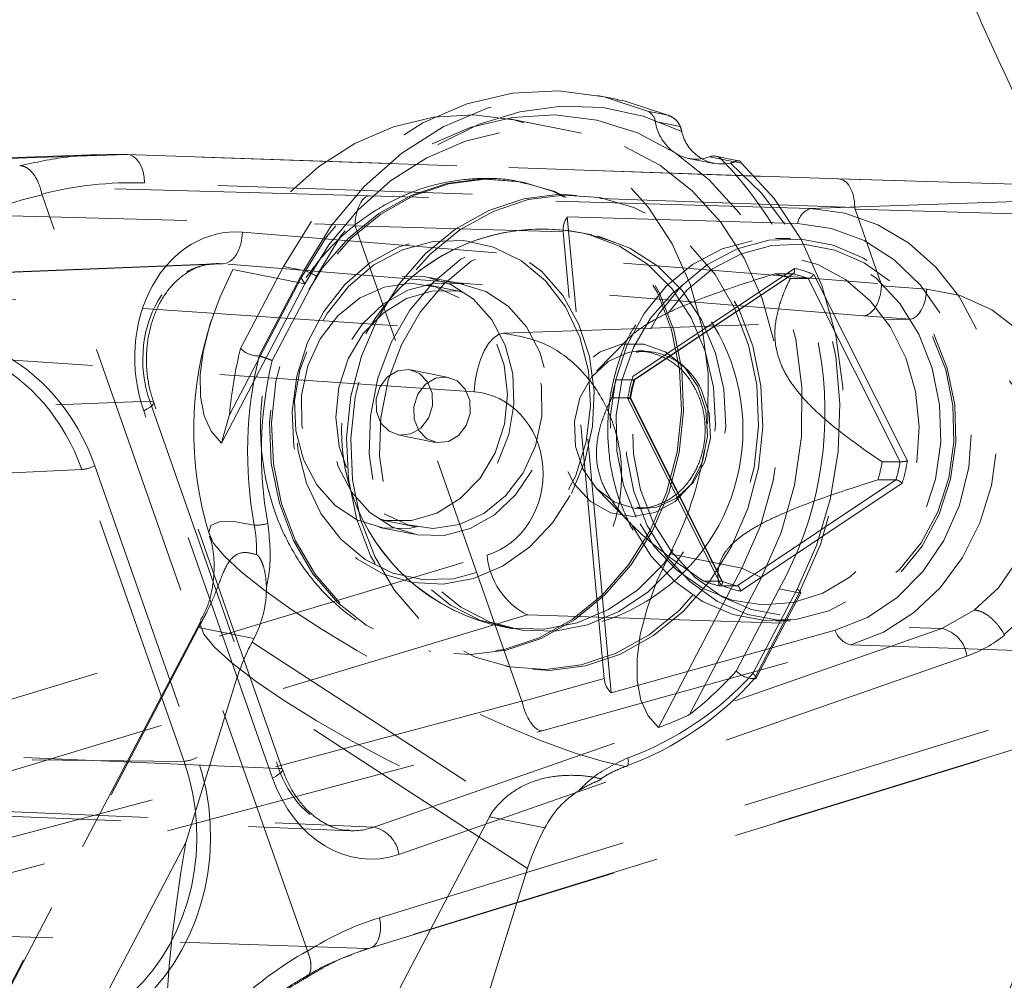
# Model space of a CAD drawing. Header units: millimetres. Extents: x 127 to 4201, y 49 to 2729.
# Tile 78 of 102: x 1569 to 1618, y 2051 to 2099. Entities that reach past the tile are written whole.
import ezdxf

# ---------------------------------------------------------------- set-up
doc = ezdxf.new("R2010")
doc.units = ezdxf.units.MM
doc.header["$LTSCALE"] = 10
doc.linetypes.add('HIDDEN', pattern=[1.905, 1.27, -0.635])

msp = doc.modelspace()

# ---------------------------------------------------------------- linework, layer by layer
at = {"color": 7, "linetype": 'HIDDEN', "lineweight": 0}
for p, q in [((1598.911, 2095.346), (1597.903, 2095.546)), ((1601.412, 2094.566), (1600.404, 2094.767)), ((1597.111, 2093.665), (1593.529, 2094.378)), ((1600.787, 2094.25), (1602.032, 2094.002)), ((1573.114, 2092.606), (1544.965, 2091.623)), ((1546.402, 2091.628), (1574.444, 2092.606)), ((1574.444, 2092.606), (1574.476, 2092.606)), ((1574.444, 2092.606), (1609.904, 2091.387)), ((1609.934, 2091.387), (1574.476, 2092.606)), ((1602.438, 2092.41), (1603.702, 2092.158)), ((1604.726, 2092.248), (1603.481, 2092.496)), ((1604.938, 2092.294), (1603.793, 2092.522)), ((1604.072, 2092.379), (1605.08, 2092.178)), ((1586.553, 2090.55), (1546.402, 2091.628)), ((1609.904, 2091.387), (1632.248, 2090.739)), ((1632.272, 2090.739), (1609.931, 2091.387)), ((1610.722, 2089.972), (1575.34, 2091.188)), ((1594.351, 2091.185), (1594.149, 2091.227)), ((1594.257, 2091.206), (1594.149, 2091.227)), ((1570.22, 2090.634), (1570.231, 2090.595)), ((1583.451, 2052.925), (1570.231, 2090.595)), ((1608.53, 2089.912), (1586.553, 2090.55)), ((1598.198, 2090.421), (1597.99, 2090.463)), ((1608.53, 2089.912), (1632.248, 2090.739)), ((1545.714, 2090.166), (1585.824, 2089.089)), ((1612.045, 2086.16), (1610.737, 2089.885)), ((1621.319, 2089.578), (1610.737, 2089.885)), ((1598.58, 2065.791), (1596.401, 2089.494)), ((1607.876, 2089.16), (1596.401, 2089.494)), ((1585.831, 2089.049), (1596.195, 2088.748)), ((1594.142, 2065.367), (1585.831, 2089.049)), ((1580.215, 2088.735), (1612.045, 2086.16)), ((1598.241, 2066.494), (1596.195, 2088.748)), ((1597.62, 2088.6), (1597.106, 2088.703)), ((1607.526, 2088.413), (1606.774, 2088.413)), ((1578.853, 2087.166), (1555.829, 2086.241)), ((1579.231, 2087.157), (1556.259, 2086.235)), ((1611.156, 2084.574), (1579.231, 2087.157)), ((1579.744, 2086.873), (1583.326, 2086.16)), ((1582.265, 2087.033), (1580.125, 2082.944)), ((1582.265, 2087.033), (1583.273, 2086.832)), ((1607.72, 2086.931), (1599.668, 2081.55)), ((1583.147, 2086.458), (1579.572, 2079.627)), ((1581.04, 2082.566), (1583.273, 2086.832)), ((1583.901, 2086.539), (1581.702, 2082.337)), ((1583.326, 2086.16), (1583.147, 2086.458)), ((1591.252, 2086.139), (1589.518, 2086.484)), ((1599.723, 2081.379), (1607.632, 2086.663)), ((1599.751, 2081.385), (1607.666, 2086.674)), ((1607.632, 2086.663), (1606.736, 2086.663)), ((1607.512, 2086.424), (1608.407, 2086.424)), ((1608.407, 2086.424), (1612.984, 2077.293)), ((1613.343, 2077.337), (1608.683, 2086.634)), ((1556.259, 2086.235), (1593.228, 2083.701)), ((1579.176, 2078.23), (1583.326, 2086.16)), ((1591.178, 2085.765), (1589.443, 2086.11)), ((1612.059, 2086.065), (1614.312, 2085.903)), ((1593.228, 2083.701), (1613.494, 2084.406)), ((1613.494, 2084.406), (1611.156, 2084.574)), ((1591.755, 2080.782), (1554.785, 2083.316)), ((1599.416, 2083.41), (1597.876, 2081.827)), ((1581.048, 2082.565), (1581.04, 2082.566)), ((1590.481, 2081.5), (1588.6, 2081.874)), ((1598.828, 2081.379), (1599.723, 2081.379)), ((1599.75, 2081.386), (1599.723, 2081.379)), ((1599.516, 2080.483), (1598.621, 2080.483)), ((1599.516, 2080.483), (1599.545, 2080.48)), ((1604.093, 2071.351), (1599.516, 2080.483)), ((1604.135, 2071.328), (1599.548, 2080.479)), ((1551.886, 2079.364), (1575.597, 2080.316)), ((1575.597, 2080.316), (1582.018, 2062.021)), ((1582.216, 2061.955), (1575.796, 2080.25)), ((1599.411, 2080.438), (1604.071, 2071.141)), ((1581.716, 2061.539), (1575.296, 2079.834)), ((1587.956, 2078.638), (1589.837, 2078.263)), ((1572.859, 2077.093), (1577.96, 2062.558)), ((1612.984, 2077.293), (1612.088, 2077.293)), ((1572.212, 2076.905), (1546.111, 2075.715)), ((1577.313, 2062.37), (1572.212, 2076.905)), ((1612.777, 2076.397), (1604.869, 2071.112)), ((1605.034, 2070.844), (1613.086, 2076.225)), ((1611.881, 2076.397), (1612.777, 2076.397)), ((1597.876, 2075.948), (1599.555, 2074.222)), ((1587.113, 2074.402), (1588.847, 2074.057)), ((1599.52, 2074.159), (1599.676, 2073.881)), ((1587.038, 2074.028), (1588.773, 2073.683)), ((1560.823, 2063.082), (1592.403, 2072.64)), ((1601.506, 2072.704), (1605.089, 2071.991)), ((1605.089, 2071.991), (1600.938, 2064.061)), ((1605.089, 2071.991), (1606.071, 2071.533)), ((1602.496, 2064.701), (1606.071, 2071.533)), ((1603.197, 2071.351), (1604.093, 2071.351)), ((1604.869, 2071.112), (1603.973, 2071.112)), ((1604.814, 2066.87), (1606.954, 2070.959)), ((1605.647, 2066.746), (1607.847, 2070.949)), ((1607.961, 2070.758), (1605.728, 2066.492)), ((1605.812, 2066.508), (1608.04, 2070.764)), ((1606.954, 2070.959), (1607.961, 2070.758)), ((1615.064, 2068.982), (1616.671, 2069.901)), ((1594.4, 2069.672), (1562.819, 2060.115)), ((1578.141, 2069.362), (1564.71, 2043.7)), ((1594.4, 2069.672), (1615.064, 2068.982)), ((1606.774, 2069.363), (1607.526, 2069.363)), ((1564.835, 2043.831), (1578.026, 2069.036)), ((1578.026, 2069.036), (1580.789, 2068.486)), ((1586.762, 2059.094), (1615.064, 2068.982)), ((1593.198, 2069.073), (1593.712, 2068.97)), ((1598.58, 2065.791), (1609.739, 2068.898)), ((1580.695, 2068.305), (1580.789, 2068.486)), ((1580.695, 2068.305), (1595.187, 2058.869)), ((1589.5, 2067.873), (1589.608, 2067.851)), ((1595.146, 2063.884), (1610.528, 2068.168)), ((1610.528, 2068.168), (1634.396, 2067.363)), ((1616.309, 2067.616), (1588.007, 2057.729)), ((1593.342, 2067.108), (1593.55, 2067.067)), ((1577.389, 2058.327), (1579.924, 2066.464)), ((1594.417, 2057.028), (1579.924, 2066.464)), ((1598.241, 2066.494), (1594.146, 2065.353)), ((1605.728, 2066.492), (1605.736, 2066.491)), ((1594.142, 2065.367), (1557.118, 2055.492)), ((1587.044, 2054.581), (1619.608, 2064.608)), ((1558.078, 2053.997), (1595.146, 2063.884)), ((1582.018, 2062.021), (1557.607, 2063.062)), ((1619.068, 2063.095), (1586.42, 2053.042)), ((1586.57, 2053.067), (1619.204, 2063.115)), ((1550.697, 2062.648), (1577.313, 2062.37)), ((1561.492, 2059.942), (1585.598, 2058.914)), ((1562.819, 2060.115), (1586.762, 2059.094)), ((1592.519, 2059.6), (1579.328, 2034.395)), ((1592.519, 2059.6), (1595.282, 2059.05)), ((1595.282, 2059.05), (1595.187, 2058.869)), ((1577.389, 2058.327), (1569.334, 2042.936)), ((1594.417, 2057.028), (1591.882, 2048.891)), ((1558.078, 2053.997), (1586.42, 2053.042)), ((1586.42, 2053.042), (1586.076, 2052.9)), ((1586.42, 2053.042), (1586.57, 2053.067)), ((1583.451, 2052.925), (1583.456, 2052.91))]:
    msp.add_line(p, q, dxfattribs=at)
at = {"color": 7, "linetype": 'HIDDEN', "lineweight": 0, "flags": 128}
for points in [[(1600.404, 2094.767), (1598.232, 2095.476), (1595.969, 2095.775), (1593.672, 2095.656), (1591.398, 2095.123), (1589.205, 2094.188), (1587.146, 2092.874), (1585.273, 2091.215), (1583.632, 2089.252), (1582.265, 2087.033)], [(1583.273, 2086.832), (1584.64, 2089.051), (1586.28, 2091.014), (1588.153, 2092.674), (1590.212, 2093.987), (1592.406, 2094.922), (1594.679, 2095.456), (1596.976, 2095.575), (1599.239, 2095.276), (1601.412, 2094.566)], [(1602.106, 2093.756), (1600.184, 2094.518), (1598.169, 2094.94), (1596.105, 2095.013), (1594.036, 2094.735), (1592.006, 2094.112), (1590.059, 2093.159), (1588.238, 2091.894), (1586.582, 2090.346), (1585.126, 2088.549), (1583.901, 2086.539)], [(1603.394, 2079.207), (1603.407, 2079.375), (1603.425, 2081.695), (1603.128, 2083.967), (1602.522, 2086.137), (1601.624, 2088.15), (1600.455, 2089.957), (1599.044, 2091.514), (1597.425, 2092.782), (1595.639, 2093.731), (1593.73, 2094.336), (1591.744, 2094.582), (1589.731, 2094.465), (1587.739, 2093.986), (1585.819, 2093.158), (1584.017, 2092), (1582.378, 2090.542), (1580.941, 2088.819), (1579.744, 2086.873)], [(1601.772, 2092.683), (1599.891, 2093.682), (1597.88, 2094.319), (1595.788, 2094.579), (1593.667, 2094.455), (1591.569, 2093.951), (1589.547, 2093.078), (1587.648, 2091.859), (1585.922, 2090.323), (1584.409, 2088.508), (1583.147, 2086.458)], [(1583.326, 2086.16), (1584.524, 2088.106), (1585.96, 2089.829), (1587.6, 2091.287), (1589.402, 2092.445), (1591.322, 2093.273), (1593.313, 2093.752), (1595.327, 2093.869), (1597.313, 2093.622), (1599.222, 2093.017), (1601.008, 2092.069), (1602.626, 2090.801), (1604.038, 2089.244), (1605.207, 2087.437), (1606.105, 2085.423), (1606.71, 2083.254), (1607.008, 2080.982), (1606.99, 2078.662), (1606.658, 2076.353), (1606.019, 2074.111), (1605.089, 2071.991)], [(1574.476, 2092.606), (1574.618, 2092.583), (1574.784, 2092.506), (1574.938, 2092.377), (1575.073, 2092.203), (1575.184, 2091.988), (1575.267, 2091.741), (1575.32, 2091.471), (1575.34, 2091.188)], [(1606.071, 2071.533), (1607.051, 2073.766), (1607.724, 2076.128), (1608.074, 2078.56), (1608.092, 2081.003), (1607.779, 2083.397), (1607.141, 2085.682), (1606.195, 2087.803), (1604.964, 2089.707), (1603.477, 2091.347), (1601.772, 2092.683)], [(1607.847, 2070.949), (1608.813, 2073.126), (1609.501, 2075.424), (1609.895, 2077.794), (1609.986, 2080.185), (1609.774, 2082.544), (1609.262, 2084.821), (1608.461, 2086.968), (1607.389, 2088.937), (1606.069, 2090.687), (1604.529, 2092.179)], [(1605.08, 2092.178), (1606.702, 2090.417), (1608.048, 2088.366), (1609.085, 2086.077), (1609.786, 2083.606), (1610.134, 2081.016), (1610.121, 2078.371), (1609.747, 2075.736), (1609.021, 2073.177), (1607.961, 2070.758)], [(1594.149, 2091.227), (1593.96, 2091.263), (1592.183, 2091.392), (1590.396, 2091.162), (1588.651, 2090.579), (1587.003, 2089.661), (1585.502, 2088.436), (1584.192, 2086.941), (1583.115, 2085.221), (1582.302, 2083.329), (1581.778, 2081.322), (1581.56, 2079.261), (1581.654, 2077.209), (1582.056, 2075.228), (1582.756, 2073.378), (1583.731, 2071.716), (1584.952, 2070.292), (1586.381, 2069.15), (1587.976, 2068.323), (1589.688, 2067.838), (1591.465, 2067.708), (1593.253, 2067.938), (1594.998, 2068.521), (1596.646, 2069.439), (1598.147, 2070.664), (1599.457, 2072.16), (1600.534, 2073.879), (1600.534, 2073.879)], [(1600.642, 2073.858), (1601.455, 2075.75), (1601.979, 2077.757), (1602.197, 2079.818), (1602.103, 2081.87), (1601.701, 2083.851), (1601.001, 2085.7), (1600.026, 2087.362), (1598.806, 2088.786), (1597.376, 2089.929), (1595.781, 2090.755), (1594.069, 2091.241), (1592.292, 2091.371), (1590.504, 2091.141), (1588.759, 2090.558), (1587.112, 2089.64), (1585.61, 2088.414), (1584.301, 2086.919), (1583.223, 2085.199), (1582.41, 2083.307), (1581.887, 2081.3), (1581.668, 2079.239), (1581.762, 2077.187), (1582.165, 2075.206), (1582.864, 2073.357), (1583.839, 2071.695), (1585.06, 2070.271), (1586.49, 2069.128), (1588.085, 2068.302), (1589.797, 2067.816), (1591.574, 2067.686), (1593.362, 2067.916), (1595.106, 2068.499), (1596.754, 2069.417), (1598.255, 2070.643), (1599.565, 2072.138), (1600.642, 2073.858)], [(1600.534, 2073.879), (1601.347, 2075.772), (1601.87, 2077.778), (1602.089, 2079.839), (1601.995, 2081.891), (1601.593, 2083.872), (1600.893, 2085.722), (1599.918, 2087.384), (1598.697, 2088.808), (1597.268, 2089.95), (1595.672, 2090.777), (1594.351, 2091.185)], [(1586.956, 2084.456), (1586.143, 2082.564), (1585.62, 2080.557), (1585.402, 2078.496), (1585.495, 2076.444), (1585.898, 2074.463), (1586.597, 2072.614), (1587.572, 2070.952), (1588.793, 2069.528), (1590.223, 2068.385), (1591.818, 2067.558), (1593.53, 2067.073), (1595.307, 2066.943), (1597.095, 2067.173), (1598.839, 2067.756), (1600.487, 2068.674), (1601.989, 2069.9), (1603.298, 2071.395), (1604.376, 2073.115), (1605.188, 2075.007), (1605.712, 2077.014), (1605.93, 2079.075), (1605.837, 2081.127), (1605.434, 2083.107), (1604.735, 2084.957), (1603.76, 2086.619), (1602.539, 2088.043), (1601.109, 2089.186), (1599.514, 2090.012), (1597.802, 2090.498), (1596.025, 2090.628), (1594.237, 2090.398), (1592.493, 2089.815), (1590.845, 2088.896), (1589.343, 2087.671), (1588.034, 2086.176), (1586.956, 2084.456)], [(1604.583, 2073.073), (1605.396, 2074.966), (1605.92, 2076.972), (1606.138, 2079.033), (1606.044, 2081.085), (1605.642, 2083.066), (1604.942, 2084.916), (1603.967, 2086.578), (1602.747, 2088.002), (1601.317, 2089.144), (1599.722, 2089.971), (1598.01, 2090.457), (1596.233, 2090.586), (1594.445, 2090.356), (1592.701, 2089.773), (1591.053, 2088.855), (1589.551, 2087.63), (1588.242, 2086.135), (1587.164, 2084.415), (1586.351, 2082.523), (1585.828, 2080.516), (1585.61, 2078.455), (1585.703, 2076.403), (1586.106, 2074.422), (1586.805, 2072.572), (1587.78, 2070.91), (1589.001, 2069.486), (1590.431, 2068.344), (1592.026, 2067.517), (1593.738, 2067.032), (1595.515, 2066.902), (1597.303, 2067.132), (1599.047, 2067.715), (1600.695, 2068.633), (1602.197, 2069.858), (1603.506, 2071.354), (1604.583, 2073.073)], [(1610.528, 2068.168), (1612.154, 2068.804), (1613.655, 2069.766), (1614.983, 2071.022), (1616.094, 2072.533), (1616.953, 2074.249), (1617.532, 2076.115), (1617.813, 2078.07), (1617.786, 2080.052), (1617.452, 2081.996), (1616.822, 2083.84), (1615.917, 2085.524), (1614.765, 2086.993), (1613.403, 2088.201), (1611.877, 2089.107), (1610.235, 2089.684), (1608.53, 2089.912)], [(1590.577, 2070.146), (1592.045, 2069.402), (1593.625, 2069.001), (1595.261, 2068.957), (1596.893, 2069.272), (1598.461, 2069.934), (1599.911, 2070.921), (1601.188, 2072.195), (1602.247, 2073.711), (1603.049, 2075.414), (1603.566, 2077.243), (1603.779, 2079.131), (1603.681, 2081.01), (1603.274, 2082.813), (1602.573, 2084.474), (1601.604, 2085.933), (1600.402, 2087.137), (1599.01, 2088.043), (1597.479, 2088.618), (1595.864, 2088.842), (1594.223, 2088.706), (1592.615, 2088.215), (1591.1, 2087.386), (1589.73, 2086.251), (1588.557, 2084.85), (1587.622, 2083.233), (1586.959, 2081.459), (1586.592, 2079.592), (1586.535, 2077.7), (1586.789, 2075.85), (1587.345, 2074.111), (1588.184, 2072.544), (1589.274, 2071.206), (1590.577, 2070.146)], [(1609.739, 2068.898), (1611.351, 2069.542), (1612.828, 2070.528), (1614.114, 2071.822), (1615.163, 2073.376), (1615.936, 2075.132), (1616.404, 2077.026), (1616.551, 2078.988), (1616.371, 2080.947), (1615.871, 2082.83), (1615.068, 2084.568), (1613.993, 2086.098), (1612.685, 2087.362), (1611.193, 2088.316), (1609.57, 2088.922), (1607.876, 2089.16)], [(1580.215, 2088.735), (1580.191, 2088.434), (1580.131, 2088.141), (1580.037, 2087.869), (1579.913, 2087.63), (1579.764, 2087.432), (1579.596, 2087.283), (1579.416, 2087.19), (1579.231, 2087.157)], [(1596.605, 2075.711), (1597.278, 2077.332), (1597.662, 2079.056), (1597.741, 2080.814), (1597.512, 2082.533), (1596.984, 2084.143), (1596.18, 2085.578), (1595.131, 2086.779), (1593.881, 2087.697), (1592.482, 2088.295), (1590.989, 2088.549), (1589.465, 2088.446), (1587.972, 2087.993), (1586.571, 2087.207), (1585.319, 2086.121), (1584.268, 2084.778), (1583.46, 2083.235), (1582.929, 2081.554), (1582.697, 2079.804), (1582.772, 2078.057), (1583.152, 2076.384), (1583.822, 2074.854), (1584.753, 2073.529), (1585.908, 2072.463), (1587.24, 2071.701), (1588.694, 2071.273), (1590.209, 2071.198), (1591.726, 2071.477), (1593.18, 2072.1), (1594.514, 2073.041), (1595.671, 2074.261), (1596.605, 2075.711)], [(1591.091, 2070.044), (1592.559, 2069.3), (1594.139, 2068.898), (1595.775, 2068.855), (1597.407, 2069.17), (1598.975, 2069.832), (1600.425, 2070.818), (1601.702, 2072.092), (1602.761, 2073.609), (1603.563, 2075.312), (1604.08, 2077.14), (1604.293, 2079.029), (1604.195, 2080.908), (1603.788, 2082.711), (1603.087, 2084.371), (1602.118, 2085.83), (1600.916, 2087.035), (1599.524, 2087.941), (1597.993, 2088.516), (1596.378, 2088.74), (1594.737, 2088.603), (1593.129, 2088.112), (1591.614, 2087.284), (1590.244, 2086.149), (1589.071, 2084.747), (1588.136, 2083.13), (1587.473, 2081.357), (1587.106, 2079.49), (1587.049, 2077.597), (1587.303, 2075.748), (1587.859, 2074.008), (1588.698, 2072.441), (1589.788, 2071.104), (1591.091, 2070.044)], [(1599.635, 2074.117), (1600.578, 2072.6), (1601.759, 2071.325), (1603.133, 2070.341), (1604.647, 2069.685), (1606.243, 2069.382), (1607.859, 2069.446), (1609.434, 2069.871), (1610.906, 2070.644), (1612.219, 2071.733), (1613.324, 2073.097), (1614.176, 2074.684), (1614.744, 2076.432), (1615.006, 2078.275), (1614.951, 2080.141), (1614.582, 2081.959), (1613.914, 2083.659), (1612.97, 2085.175), (1611.789, 2086.45), (1610.415, 2087.435), (1608.901, 2088.091), (1607.305, 2088.393), (1605.689, 2088.33), (1604.114, 2087.904), (1602.642, 2087.132), (1601.329, 2086.042), (1600.225, 2084.678), (1599.372, 2083.092), (1598.804, 2081.343), (1598.542, 2079.501), (1598.597, 2077.635), (1598.966, 2075.817), (1599.635, 2074.117)], [(1614.665, 2083.659), (1615.334, 2081.959), (1615.703, 2080.141), (1615.757, 2078.275), (1615.496, 2076.432), (1614.928, 2074.684), (1614.075, 2073.097), (1612.971, 2071.733), (1611.657, 2070.644), (1610.185, 2069.871), (1608.611, 2069.446), (1606.995, 2069.382), (1605.399, 2069.685), (1603.885, 2070.341), (1602.511, 2071.325), (1601.329, 2072.6), (1600.386, 2074.117), (1599.717, 2075.817), (1599.348, 2077.635), (1599.294, 2079.501), (1599.556, 2081.343), (1600.124, 2083.092), (1600.976, 2084.678), (1602.08, 2086.042), (1603.394, 2087.132), (1604.866, 2087.904), (1606.44, 2088.33), (1608.057, 2088.393), (1609.652, 2088.091), (1611.166, 2087.435), (1612.54, 2086.45), (1613.722, 2085.175), (1614.665, 2083.659)], [(1594.112, 2087.31), (1595.322, 2086.304), (1596.31, 2085.016), (1597.031, 2083.504), (1597.454, 2081.833), (1597.561, 2080.077), (1597.347, 2078.311), (1596.822, 2076.613), (1596.008, 2075.058), (1594.941, 2073.713), (1593.667, 2072.637), (1592.243, 2071.877), (1590.73, 2071.466), (1589.195, 2071.423), (1587.705, 2071.749), (1586.325, 2072.43), (1585.114, 2073.436), (1584.127, 2074.723), (1583.406, 2076.235), (1582.983, 2077.906), (1582.876, 2079.663), (1583.09, 2081.429), (1583.615, 2083.126), (1584.429, 2084.682), (1585.496, 2086.027), (1586.769, 2087.103), (1588.194, 2087.863), (1589.706, 2088.273), (1591.241, 2088.316), (1592.732, 2087.99), (1594.112, 2087.31)], [(1614.602, 2083.532), (1615.253, 2081.877), (1615.612, 2080.107), (1615.665, 2078.291), (1615.41, 2076.498), (1614.857, 2074.796), (1614.027, 2073.252), (1612.953, 2071.924), (1611.674, 2070.864), (1610.241, 2070.112), (1608.709, 2069.697), (1607.136, 2069.636), (1605.583, 2069.93), (1604.109, 2070.569), (1602.771, 2071.527), (1601.622, 2072.768), (1600.703, 2074.244), (1600.052, 2075.899), (1599.693, 2077.668), (1599.64, 2079.484), (1599.895, 2081.278), (1600.448, 2082.98), (1601.278, 2084.524), (1602.352, 2085.852), (1603.631, 2086.912), (1605.064, 2087.664), (1606.596, 2088.078), (1608.169, 2088.14), (1609.723, 2087.845), (1611.196, 2087.207), (1612.534, 2086.249), (1613.684, 2085.008), (1614.602, 2083.532)], [(1599.833, 2074.514), (1599.204, 2076.125), (1598.869, 2077.849), (1598.842, 2079.615), (1599.123, 2081.352), (1599.701, 2082.987), (1600.553, 2084.455), (1601.642, 2085.695), (1602.926, 2086.656), (1604.351, 2087.3), (1605.859, 2087.598), (1607.388, 2087.541), (1608.876, 2087.129), (1610.261, 2086.379), (1611.488, 2085.323), (1612.505, 2084.003), (1613.271, 2082.474), (1613.755, 2080.798), (1613.937, 2079.044), (1613.81, 2077.284), (1613.378, 2075.589), (1612.66, 2074.029), (1611.684, 2072.668), (1610.491, 2071.562), (1609.13, 2070.756), (1607.656, 2070.282), (1606.13, 2070.161), (1604.613, 2070.397), (1603.169, 2070.981), (1601.857, 2071.889), (1600.729, 2073.083), (1599.833, 2074.514)], [(1579.744, 2086.873), (1579.103, 2085.512), (1578.609, 2084.163), (1578.276, 2082.862), (1578.113, 2081.645), (1578.124, 2080.545), (1578.309, 2079.593), (1578.663, 2078.814), (1579.176, 2078.23)], [(1592.923, 2077.232), (1593.483, 2078.647), (1593.74, 2080.156), (1593.68, 2081.67), (1593.306, 2083.103), (1592.639, 2084.37), (1591.72, 2085.398), (1590.6, 2086.127), (1589.345, 2086.515), (1588.028, 2086.539), (1586.726, 2086.198), (1585.514, 2085.512), (1584.462, 2084.52), (1583.633, 2083.28), (1583.073, 2081.865), (1582.816, 2080.356), (1582.876, 2078.842), (1583.25, 2077.409), (1583.916, 2076.142), (1584.836, 2075.114), (1585.956, 2074.385), (1587.211, 2073.997), (1588.528, 2073.973), (1589.83, 2074.314), (1591.042, 2075), (1592.093, 2075.992), (1592.923, 2077.232)], [(1591.007, 2085.47), (1589.835, 2086.013), (1588.566, 2086.195), (1587.278, 2086.003), (1586.053, 2085.45), (1584.968, 2084.571), (1584.091, 2083.421), (1583.478, 2082.072), (1583.165, 2080.608), (1583.174, 2079.123), (1583.504, 2077.709), (1584.133, 2076.455), (1585.023, 2075.439), (1586.118, 2074.727), (1587.348, 2074.362), (1588.637, 2074.367), (1589.903, 2074.742), (1591.067, 2075.464), (1592.056, 2076.486), (1592.807, 2077.746), (1593.274, 2079.163), (1593.427, 2080.649), (1593.256, 2082.111), (1592.773, 2083.455), (1592.007, 2084.599), (1591.007, 2085.47)], [(1594.658, 2076.886), (1593.828, 2075.647), (1592.776, 2074.655), (1591.564, 2073.969), (1590.262, 2073.628), (1588.945, 2073.652), (1587.691, 2074.04), (1586.571, 2074.769), (1585.651, 2075.797), (1584.985, 2077.064), (1584.611, 2078.496), (1584.55, 2080.011), (1584.808, 2081.52), (1585.367, 2082.935), (1586.197, 2084.175), (1587.249, 2085.166), (1588.461, 2085.853), (1589.763, 2086.194), (1591.08, 2086.17), (1592.334, 2085.782), (1593.454, 2085.053), (1594.374, 2084.025), (1595.04, 2082.758), (1595.414, 2081.325), (1595.475, 2079.811), (1595.217, 2078.302), (1594.658, 2076.886)], [(1613.494, 2084.406), (1613.64, 2084.439), (1613.783, 2084.527), (1613.918, 2084.667), (1614.04, 2084.853), (1614.143, 2085.079), (1614.225, 2085.336), (1614.282, 2085.614), (1614.312, 2085.903)], [(1614.312, 2085.903), (1615.979, 2085.578), (1617.553, 2084.861), (1618.963, 2083.782), (1620.148, 2082.388), (1621.057, 2080.741), (1621.65, 2078.911), (1621.9, 2076.98), (1621.799, 2075.03), (1621.348, 2073.148), (1620.569, 2071.414), (1619.496, 2069.905), (1618.174, 2068.686)], [(1587.284, 2074.697), (1588.455, 2074.154), (1589.725, 2073.972), (1591.012, 2074.164), (1592.237, 2074.717), (1593.322, 2075.596), (1594.199, 2076.746), (1594.813, 2078.095), (1595.125, 2079.558), (1595.116, 2081.044), (1594.787, 2082.458), (1594.157, 2083.712), (1593.267, 2084.727), (1592.173, 2085.44), (1590.942, 2085.805), (1589.654, 2085.8), (1588.388, 2085.425), (1587.223, 2084.703), (1586.235, 2083.68), (1585.483, 2082.421), (1585.017, 2081.003), (1584.864, 2079.517), (1585.034, 2078.056), (1585.518, 2076.711), (1586.284, 2075.568), (1587.284, 2074.697)], [(1616.671, 2069.901), (1617.888, 2071.02), (1618.853, 2072.429), (1619.516, 2074.055), (1619.841, 2075.812), (1619.812, 2077.608), (1619.431, 2079.35), (1618.717, 2080.946), (1617.707, 2082.313), (1616.455, 2083.379), (1615.025, 2084.089), (1613.494, 2084.406)], [(1593.228, 2083.701), (1592.971, 2083.635), (1592.718, 2083.462), (1592.479, 2083.19), (1592.261, 2082.828), (1592.074, 2082.39), (1591.924, 2081.89), (1591.816, 2081.347), (1591.755, 2080.782)], [(1602.898, 2081.051), (1603.307, 2079.853), (1603.391, 2078.57), (1603.144, 2077.314), (1602.588, 2076.199), (1601.772, 2075.323), (1600.768, 2074.763), (1599.666, 2074.57), (1598.563, 2074.76), (1597.558, 2075.318), (1596.741, 2076.192), (1596.182, 2077.306), (1595.933, 2078.561), (1596.015, 2079.844), (1596.421, 2081.043), (1597.115, 2082.05), (1598.036, 2082.776), (1599.101, 2083.157), (1600.215, 2083.158), (1601.281, 2082.78), (1602.202, 2082.056), (1602.898, 2081.051)], [(1599.986, 2074.956), (1599.789, 2074.973), (1598.759, 2075.291), (1597.864, 2075.96), (1597.192, 2076.916), (1596.809, 2078.065), (1596.752, 2079.295), (1597.027, 2080.485), (1597.607, 2081.518), (1598.435, 2082.294), (1599.43, 2082.737), (1599.952, 2082.817)], [(1589.032, 2081.697), (1589.437, 2081.287), (1589.665, 2080.719), (1589.682, 2080.081), (1589.485, 2079.47), (1589.104, 2078.978), (1588.598, 2078.681), (1588.043, 2078.624), (1587.524, 2078.815), (1587.119, 2079.225), (1586.891, 2079.793), (1586.874, 2080.43), (1587.071, 2081.042), (1587.451, 2081.534), (1587.958, 2081.831), (1588.513, 2081.888), (1589.032, 2081.697)], [(1589.405, 2078.44), (1589, 2078.851), (1588.772, 2079.418), (1588.755, 2080.056), (1588.952, 2080.667), (1589.332, 2081.159), (1589.839, 2081.456), (1590.394, 2081.514), (1590.913, 2081.323), (1591.318, 2080.912), (1591.546, 2080.345), (1591.563, 2079.707), (1591.366, 2079.096), (1590.985, 2078.604), (1590.479, 2078.307), (1589.924, 2078.249), (1589.405, 2078.44)], [(1603.092, 2080.859), (1603.475, 2079.71), (1603.532, 2078.48), (1603.257, 2077.291), (1602.677, 2076.257), (1601.849, 2075.481), (1600.854, 2075.039), (1599.986, 2074.956)], [(1575.296, 2079.834), (1575.471, 2079.93), (1575.613, 2080.021), (1575.717, 2080.104), (1575.779, 2080.176), (1575.799, 2080.234), (1575.774, 2080.278), (1575.706, 2080.306), (1575.597, 2080.316)], [(1580.803, 2074.144), (1579.789, 2074.315), (1579.061, 2074.31), (1578.641, 2074.129), (1578.541, 2073.777), (1578.764, 2073.264), (1579.303, 2072.605), (1580.144, 2071.819), (1581.261, 2070.929), (1582.623, 2069.959), (1584.19, 2068.939), (1585.918, 2067.896), (1587.757, 2066.862), (1589.654, 2065.866), (1591.554, 2064.936), (1593.404, 2064.1), (1595.149, 2063.381), (1596.74, 2062.799), (1598.131, 2062.372), (1599.282, 2062.113)], [(1600.938, 2064.061), (1600.425, 2064.645), (1600.072, 2065.424), (1599.887, 2066.376), (1599.876, 2067.476), (1600.039, 2068.693), (1600.372, 2069.994), (1600.866, 2071.343), (1601.506, 2072.704)], [(1607.847, 2070.949), (1607.914, 2070.903), (1607.969, 2070.86), (1608.01, 2070.823), (1608.034, 2070.793), (1608.041, 2070.77), (1608.04, 2070.764)], [(1608.04, 2070.764), (1608.031, 2070.757), (1608.004, 2070.753), (1607.961, 2070.758)], [(1578.277, 2069.5), (1578.104, 2069.196), (1578.288, 2068.713), (1578.822, 2068.067), (1579.687, 2067.283), (1580.85, 2066.39), (1582.268, 2065.42), (1583.89, 2064.411), (1585.655, 2063.398), (1587.497, 2062.419), (1589.35, 2061.511), (1591.143, 2060.707), (1592.812, 2060.037)], [(1599.425, 2062.545), (1599.441, 2062.454), (1599.446, 2062.368), (1599.441, 2062.29), (1599.426, 2062.224), (1599.402, 2062.171), (1599.369, 2062.134), (1599.328, 2062.115), (1599.282, 2062.113)], [(1581.716, 2061.539), (1581.892, 2061.635), (1582.034, 2061.726), (1582.138, 2061.809), (1582.2, 2061.881), (1582.219, 2061.939), (1582.194, 2061.983), (1582.126, 2062.011), (1582.018, 2062.021)], [(1586.57, 2053.067), (1586.6, 2053.077), (1586.76, 2053.168), (1586.895, 2053.314), (1586.999, 2053.507), (1587.068, 2053.741), (1587.099, 2054.005), (1587.091, 2054.289), (1587.044, 2054.581)]]:
    msp.add_lwpolyline(points, dxfattribs=at)
at = {"color": 7, "linetype": 'HIDDEN', "lineweight": 0}
msp.add_circle((1595.152, 2078.888), 10, dxfattribs=at)
for centre, radius, start, end in [((1600.114, 2094.152), 0.68, 8.2707, 64.7285), ((1603.097, 2094.609), 2.338, 188.8377, 235.49), ((1604.104, 2094.175), 2.041, 191.8322, 282.0339), ((1602.811, 2094.275), 1.901, 236.8975, 290.636), ((1603.682, 2091.96), 0.572, 47.0052, 110.5638), ((1591.222, 2079.746), 18.019, 330.8121, 44.5112), ((1575.208, 2068.825), 22.331, 102.8779, 116.7981), ((1608.776, 2089.038), 0.908, 105.7276, 172.2498), ((1595.152, 2078.888), 10.008, 78.7427, 258.7427), ((1606.337, 2080.731), 6.352, 68.3247, 77.4241), ((1582.645, 2084.666), 2.255, 56.1558, 73.846), ((1605.315, 2080.673), 6.156, 69.0948, 76.6561), ((1606.211, 2080.673), 6.156, 69.0948, 76.6561), ((1595.36, 2078.846), 17.575, 161.0941, 197.1769), ((1599.919, 2077.939), 20.417, 165.8102, 175.2587), ((1581.024, 2083.825), 1.259, 224.3948, 270.6892), ((1600.583, 2077.784), 20.111, 166.2471, 190.4281), ((1600.072, 2079.513), 3.307, 24.0288, 92.0701), ((1600.683, 2077.763), 19.525, 166.4526, 190.4302), ((1608.508, 2078.922), 9.222, 163.4406, 170.5367), ((1607.425, 2078.92), 8.942, 164.0401, 169.9346), ((1608.32, 2078.92), 8.942, 164.0401, 169.9346), ((1609.292, 2070.449), 31.105, 162.8382, 165.513), ((1586.251, 2080.655), 17.203, 332.4717, 350.7819), ((1571.997, 2078.854), 1.961, 276.2933, 296.0752), ((1603.291, 2078.854), 8.935, 344.0399, 349.9384), ((1604.18, 2078.855), 8.942, 344.0401, 349.9346), ((1604.246, 2078.854), 9.223, 343.4408, 350.5364), ((1580.93, 2075.884), 1.745, 265.8423, 288.4195), ((1596.086, 2072.962), 3.697, 185.0068, 242.8679), ((1605.395, 2077.104), 6.158, 249.0963, 256.6558), ((1606.29, 2077.102), 6.156, 249.0948, 256.6561), ((1575.894, 2071.036), 5.52, 332.4853, 0.2458), ((1606.418, 2077.045), 6.353, 248.3258, 257.424), ((1610.821, 2069.275), 1.145, 199.2154, 255.2277), ((1614.723, 2067.42), 1.599, 7.0557, 77.6738), ((1590.561, 2063.095), 11.158, 152.1663, 162.4262), ((1594.093, 2077.15), 15.548, 290.0579, 318.0001), ((1591.973, 2078.273), 17.173, 307.7882, 318.3925), ((1605.713, 2067.75), 1.259, 224.3937, 270.689), ((1593.783, 2077.165), 16.025, 290.0665, 318.2339), ((1596.655, 2076.682), 13.328, 288.7455, 295.9894), ((1577.098, 2064.319), 1.961, 276.2958, 296.0741), ((1599.581, 2056.851), 4.828, 122.5244, 152.9061), ((1586.421, 2057.532), 1.599, 7.0561, 77.6748), ((1605.054, 2053.659), 11.157, 152.1661, 162.4263), ((1592.55, 2036.776), 18.536, 119.3982, 133.2477), ((1591.447, 2036.981), 16.737, 119.6158, 123.6864)]:
    msp.add_arc(centre, radius, start, end, dxfattribs=at)
for centre, major_axis, ratio, start_param, end_param in [((1609.885, 2089.888), (0.048, 1.499), 0.557307, 4.786003, 6.316637), ((1575.493, 2062.712), (-2.138, 28.436), 0.796945, 6.195882, 6.422915), ((1586.534, 2089.05), (0.042, 1.499), 0.473555, 0.031453, 1.558469), ((1619.717, 2089.603), (8.995, -0.382), 0.166081, 3.150212, 3.207827), ((1598.255, 2088.71), (2.054, -0.289), 0.719087, 2.787077, 3.309392), ((1580.062, 2082.255), (-0.519, 6.481), 0.800588, 6.154137, 8.171836), ((1607.958, 2088.428), (22.133, -0.66), 0.067737, 3.141324, 3.167651), ((1579.147, 2082.173), (-0.435, 4.983), 0.777024, 6.246707, 6.623543), ((1579.147, 2082.173), (-0.435, 4.983), 0.777024, 6.149557, 6.246707), ((1611.224, 2086.071), (0.114, 1.496), 0.555501, 3.197446, 4.75079), ((1602.084, 2086.811), (9.974, -0.75), 0.14986, 0.003003, 0.065499), ((1579.147, 2082.173), (-0.435, 4.983), 0.777024, 0.744934, 1.88407), ((1564.431, 2073.146), (0.008, 10.503), 0.865832, 5.09832, 6.694984), ((1564.181, 2073.146), (0.031, 10.003), 0.866046, 5.100403, 6.697067), ((1591.475, 2076.642), (0.262, 4.141), 0.896017, 3.464199, 6.27851), ((1614.072, 2076.638), (-0.702, 9.343), 0.796945, 3.35138, 3.630511), ((1600.265, 2066.849), (1.99, 0.544), 0.727261, 3.01357, 3.535885), ((1574.82, 2059.998), (19.323, 5.362), 0.074129, 6.27834, 6.288148), ((1594.854, 2065.342), (-0.395, 1.447), 0.457786, 1.438759, 2.992102), ((1569.28, 2058.616), (-0.01, 10), 0.866747, 3.82251, 5.096375), ((1569.53, 2058.616), (-0.004, 10.5), 0.866204, 3.823023, 5.096888), ((1585.552, 2063.921), (-0.438, 4.998), 0.774543, 1.891958, 2.499344), ((1586.468, 2064.002), (-0.437, 6.5), 0.797329, 1.905261, 3.357872), ((1585.552, 2063.921), (-0.438, 4.998), 0.774543, 2.944177, 3.344569), ((1637.876, 2065.421), (20.073, 26.337), 0.285503, 2.013933, 2.910298), ((1588.29, 2065.338), (8.137, 28.999), 0.301642, 1.898531, 2.794896), ((1591.689, 2033.664), (-1.616, 21.492), 0.796945, 0.179338, 0.404954)]:
    msp.add_ellipse(centre, major_axis=major_axis, ratio=ratio, start_param=start_param, end_param=end_param, dxfattribs=at)
at = {"color": 7, "linetype": 'Continuous', "lineweight": 15}
for points, knots in [([(1705.356, 1945.961), (1705.178, 1946.314), (1704.831, 1947.003), (1704.5, 1948.093), (1704.307, 1949.213), (1704.241, 1950.366), (1704.273, 1951.554), (1704.371, 1952.772), (1704.506, 1954.023), (1704.635, 1955.293), (1704.743, 1956.489), (1704.764, 1957.827), (1704.686, 1959.59), (1704.597, 1962.288), (1704.453, 1965.885), (1704.283, 1970.271), (1704.101, 1974.746), (1703.927, 1978.764), (1703.768, 1982.202), (1703.607, 1985.464), (1703.385, 1989.594), (1703.069, 1994.864), (1702.619, 2001.268), (1702.034, 2008.218), (1701.195, 2016.491), (1699.975, 2026.128), (1698.168, 2037.19), (1696.147, 2046.834), (1694.204, 2054.521), (1692.725, 2059.746), (1691.436, 2063.908), (1690.433, 2066.936), (1689.707, 2069.028), (1689.103, 2070.721), (1688.389, 2072.662), (1687.412, 2075.216), (1686.171, 2078.306), (1684.361, 2082.573), (1681.875, 2088.025), (1678.53, 2094.747), (1674.899, 2101.442), (1671.057, 2108.026), (1667.149, 2114.319), (1663.075, 2120.506), (1659.11, 2126.227), (1655.513, 2131.208), (1652.342, 2135.457), (1649.634, 2138.989), (1647.394, 2141.853), (1645.296, 2144.493), (1643.048, 2147.279), (1640.282, 2150.649), (1636.925, 2154.657), (1633.207, 2158.999), (1629.165, 2163.617), (1624.884, 2168.41), (1620.239, 2173.506), (1615.507, 2178.597), (1611.016, 2183.349), (1606.937, 2187.606), (1603.319, 2191.341), (1600.171, 2194.564), (1597.612, 2197.166), (1595.398, 2199.406), (1593.287, 2201.534), (1590.914, 2203.915), (1588.282, 2206.552), (1585.498, 2209.306), (1582.948, 2211.901), (1581.284, 2213.425), (1580.592, 2214.09), (1580.527, 2214.152)], [0, 0, 0, 0, 0.024579, 0.048092, 0.069846, 0.089295, 0.106079, 0.120065, 0.131286, 0.13989, 0.146152, 0.14862, 0.154313, 0.161331, 0.172403, 0.185123, 0.19899, 0.210722, 0.219541, 0.228451, 0.238703, 0.255, 0.273765, 0.293901, 0.315095, 0.345566, 0.377998, 0.412379, 0.43122, 0.446958, 0.459582, 0.469077, 0.474669, 0.478811, 0.48469, 0.492632, 0.502545, 0.513575, 0.53281, 0.554425, 0.578494, 0.59858, 0.62019, 0.642336, 0.662365, 0.680083, 0.695178, 0.70794, 0.718331, 0.726417, 0.736912, 0.74908, 0.763858, 0.781806, 0.798166, 0.816541, 0.836957, 0.85733, 0.876158, 0.893018, 0.907881, 0.920726, 0.93163, 0.939157, 0.947721, 0.957325, 0.967971, 0.97966, 0.99089, 0.999147, 1, 1, 1, 1]), ([(1583.753, 2196.639), (1584.424, 2194.035), (1586.388, 2186.418), (1589.939, 2173.686), (1594.51, 2158.408), (1599.216, 2144.073), (1603.999, 2130.701), (1608.801, 2118.284), (1614.06, 2105.709), (1619.826, 2092.963), (1626.142, 2080.03), (1633.045, 2066.939), (1640.488, 2053.716), (1648.361, 2040.344), (1656.554, 2026.855), (1664.352, 2014.241), (1671.422, 2002.873), (1675.683, 1995.988), (1677.703, 1992.724)], [0, 0, 0, 0, 0.03666, 0.107253, 0.178126, 0.24957, 0.306385, 0.364092, 0.423026, 0.483583, 0.546213, 0.611397, 0.679218, 0.749145, 0.820482, 0.892476, 0.949026, 1, 1, 1, 1]), ([(1725.954, 1459.466), (1722.481, 1463.864), (1715.594, 1472.587), (1704.83, 1486.046), (1693.807, 1499.682), (1682.461, 1513.548), (1671.58, 1526.681), (1661.243, 1539.012), (1651.54, 1550.465), (1641.573, 1562.106), (1631.325, 1573.946), (1620.783, 1585.995), (1609.929, 1598.264), (1598.748, 1610.766), (1587.226, 1623.51), (1575.346, 1636.507), (1563.168, 1649.689), (1550.683, 1663.061), (1537.88, 1676.631), (1524.696, 1690.477), (1510.186, 1705.586), (1494.266, 1722.028), (1476.863, 1739.862), (1458.855, 1758.195), (1440.224, 1777.056), (1420.95, 1796.473), (1401.037, 1816.478), (1383.945, 1833.54), (1370.057, 1847.648), (1359.577, 1858.571), (1349.343, 1869.638), (1339.486, 1880.846), (1330.132, 1892.192), (1322.017, 1902.876), (1315.114, 1912.84), (1309.337, 1922.032), (1304.162, 1931.301), (1299.649, 1940.647), (1295.882, 1950.061), (1292.598, 1960.221), (1289.882, 1971.124), (1287.786, 1982.73), (1286.34, 1994.341), (1285.404, 2005.938), (1284.841, 2017.505), (1284.516, 2029.023), (1284.265, 2041.887), (1283.934, 2056.013), (1283.165, 2071.37), (1281.594, 2086.536), (1279.129, 2102.37), (1275.619, 2118.872), (1272.34, 2131.859), (1270.103, 2139.023), (1269.653, 2140.465)], [0, 0, 0, 0, 0.0302644, 0.0600271, 0.0892495, 0.1179021, 0.145967, 0.167603, 0.1888777, 0.209803, 0.2303979, 0.2506907, 0.2707189, 0.2905302, 0.3101835, 0.3297485, 0.3493062, 0.3685964, 0.3880706, 0.4078501, 0.4280332, 0.4528688, 0.4784654, 0.5048723, 0.5321211, 0.5602368, 0.5892486, 0.6191601, 0.6347389, 0.6503386, 0.6658633, 0.681227, 0.6963592, 0.7112108, 0.7226704, 0.7339518, 0.74508, 0.756101, 0.7670844, 0.7781106, 0.7917045, 0.8055064, 0.8195276, 0.8337438, 0.8481045, 0.8625403, 0.8769708, 0.896646, 0.9159309, 0.9346693, 0.9529008, 0.9740688, 0.9947819, 1, 1, 1, 1])]:
    msp.add_open_spline(points, degree=3, knots=knots, dxfattribs=at)
at = {"color": 7, "linetype": 'HIDDEN', "lineweight": 0}
for points, knots in [([(1179.117, 1459.466), (1187.831, 1463.864), (1205.115, 1472.587), (1230.637, 1486.046), (1255.52, 1499.682), (1279.685, 1513.548), (1301.443, 1526.681), (1320.868, 1539.012), (1338.07, 1550.465), (1354.673, 1562.106), (1370.643, 1573.946), (1385.947, 1585.995), (1400.548, 1598.264), (1414.413, 1610.766), (1427.506, 1623.51), (1439.793, 1636.507), (1451.167, 1649.689), (1461.614, 1663.061), (1471.12, 1676.631), (1479.883, 1690.477), (1488.622, 1705.586), (1497.364, 1722.028), (1506.234, 1739.862), (1515.004, 1758.195), (1523.933, 1777.056), (1533.289, 1796.473), (1543.3, 1816.478), (1552.454, 1833.54), (1560.017, 1847.648), (1565.668, 1858.571), (1571.038, 1869.638), (1575.956, 1880.846), (1580.255, 1892.192), (1583.523, 1902.876), (1585.799, 1912.84), (1587.205, 1922.032), (1587.849, 1931.301), (1587.65, 1940.647), (1586.505, 1950.061), (1584.318, 1960.221), (1580.982, 1971.124), (1576.448, 1982.73), (1571.102, 1994.341), (1565.117, 2005.938), (1558.663, 2017.505), (1551.912, 2029.023), (1544.185, 2041.887), (1535.688, 2056.013), (1526.833, 2071.37), (1518.932, 2086.536), (1511.555, 2102.37), (1504.823, 2118.872), (1499.438, 2133.83), (1496.707, 2142.969), (1495.687, 2146.384)], [0, 0, 0, 0, 0.03005, 0.059601, 0.088617, 0.117066, 0.144932, 0.166414, 0.187538, 0.208315, 0.228764, 0.248913, 0.268799, 0.28847, 0.307984, 0.32741, 0.346829, 0.365983, 0.385319, 0.404958, 0.424998, 0.449657, 0.475072, 0.501292, 0.528348, 0.556264, 0.58507, 0.614769, 0.630238, 0.645727, 0.661141, 0.676396, 0.691421, 0.706167, 0.717546, 0.728747, 0.739796, 0.750739, 0.761645, 0.772593, 0.78609, 0.799794, 0.813716, 0.827831, 0.84209, 0.856424, 0.870752, 0.890288, 0.909436, 0.928041, 0.946143, 0.967161, 0.987728, 1, 1, 1, 1]), ([(1602.032, 2094.002), (1601.994, 2094.08), (1601.908, 2094.259), (1601.681, 2094.446), (1601.5, 2094.535), (1601.414, 2094.566), (1601.412, 2094.566)], [0, 0, 0, 0, 0.296952, 0.682313, 0.993504, 1, 1, 1, 1]), ([(1602.106, 2093.756), (1602.104, 2093.765), (1602.082, 2093.846), (1602.055, 2093.928), (1602.032, 2094.002)], [0, 0, 0, 0, 0.109422, 1, 1, 1, 1]), ([(1569.118, 2092.044), (1569.899, 2092.213), (1571.654, 2092.593), (1573.448, 2092.602), (1574.444, 2092.606)], [0, 0, 0, 0, 0.444885, 1, 1, 1, 1]), ([(1604.726, 2092.248), (1604.725, 2092.248), (1604.672, 2092.221), (1604.603, 2092.197), (1604.53, 2092.179), (1604.529, 2092.179)], [0, 0, 0, 0, 0.005697, 0.984695, 1, 1, 1, 1]), ([(1605.08, 2092.178), (1605.079, 2092.179), (1605.061, 2092.216), (1605.007, 2092.28), (1604.894, 2092.315), (1604.777, 2092.269), (1604.726, 2092.248)], [0, 0, 0, 0, 0.006479, 0.317681, 0.703051, 1, 1, 1, 1]), ([(1569.118, 2092.044), (1569.122, 2092.044), (1569.181, 2092.047), (1569.34, 2092.024), (1569.6, 2091.875), (1569.874, 2091.555), (1570.1, 2091.127), (1570.18, 2090.798), (1570.22, 2090.634)], [0, 0, 0, 0, 0.009059, 0.137662, 0.353755, 0.569342, 0.784667, 1, 1, 1, 1]), ([(1594.363, 2091.148), (1594.194, 2091.195), (1593.466, 2091.401), (1592.116, 2091.449), (1590.377, 2091.282), (1588.677, 2090.787), (1587.064, 2090.006), (1585.574, 2088.949), (1584.244, 2087.643), (1583.11, 2086.118), (1582.203, 2084.415), (1581.549, 2082.575), (1581.168, 2080.649), (1581.074, 2078.687), (1581.271, 2076.741), (1581.758, 2074.867), (1582.525, 2073.117), (1583.551, 2071.542), (1584.808, 2070.188), (1586.257, 2069.104), (1587.805, 2068.305), (1588.9, 2068.031), (1589.421, 2067.901)], [0, 0, 0, 0, 0.0153537, 0.0660688, 0.1166506, 0.1673043, 0.2182263, 0.269539, 0.3212803, 0.3734172, 0.4258797, 0.4785923, 0.5314935, 0.58454, 0.6376795, 0.6908519, 0.7439625, 0.7968775, 0.8494421, 0.9015295, 0.9530856, 1, 1, 1, 1]), ([(1575.796, 2080.25), (1575.735, 2080.438), (1575.553, 2081.009), (1575.405, 2082.034), (1575.45, 2083.267), (1575.722, 2084.43), (1576.193, 2085.446), (1576.823, 2086.26), (1577.565, 2086.829), (1578.357, 2087.154), (1578.907, 2087.157), (1579.178, 2087.159)], [0, 0, 0, 0, 0.056956, 0.172699, 0.288655, 0.404667, 0.520969, 0.638054, 0.757075, 0.880247, 1, 1, 1, 1]), ([(1607.72, 2086.931), (1607.72, 2086.93), (1607.724, 2086.905), (1607.728, 2086.85), (1607.722, 2086.775), (1607.702, 2086.713), (1607.671, 2086.671), (1607.645, 2086.666), (1607.632, 2086.663)], [0, 0, 0, 0, 0.009583, 0.186906, 0.402323, 0.605157, 0.802499, 1, 1, 1, 1]), ([(1599.462, 2083.438), (1599.503, 2083.486), (1599.647, 2083.65), (1600.095, 2083.986), (1600.845, 2084.443), (1602.252, 2085.123), (1604.289, 2085.886), (1605.877, 2086.391), (1606.736, 2086.663)], [0, 0, 0, 0, 0.037433, 0.129118, 0.221079, 0.343848, 0.64533, 1, 1, 1, 1]), ([(1607.512, 2086.424), (1607.497, 2086.394), (1607.331, 2086.06), (1607.04, 2085.388), (1606.743, 2084.297), (1606.706, 2083.181), (1607.045, 2082.098), (1607.492, 2081.282), (1608.274, 2080.29), (1609.854, 2078.82), (1611.177, 2077.916), (1612.088, 2077.293)], [0, 0, 0, 0, 0.013559, 0.150072, 0.287668, 0.425828, 0.482416, 0.539366, 0.605497, 0.727986, 1, 1, 1, 1]), ([(1608.683, 2086.634), (1608.682, 2086.633), (1608.668, 2086.614), (1608.634, 2086.571), (1608.575, 2086.512), (1608.512, 2086.463), (1608.453, 2086.431), (1608.422, 2086.426), (1608.407, 2086.424)], [0, 0, 0, 0, 0.009567, 0.186887, 0.4023138, 0.6051714, 0.8025113, 1, 1, 1, 1]), ([(1599.815, 2084.118), (1599.755, 2084.028), (1599.387, 2083.477), (1598.937, 2082.295), (1598.508, 2080.627), (1598.372, 2078.882), (1598.515, 2077.143), (1598.897, 2075.542), (1599.325, 2074.591), (1599.52, 2074.159)], [0, 0, 0, 0, 0.032288, 0.197584, 0.363218, 0.529088, 0.695123, 0.861268, 1, 1, 1, 1]), ([(1593.228, 2083.701), (1593.932, 2083.572), (1595.34, 2083.315), (1597.151, 2081.953), (1598.472, 2080.041), (1599.151, 2077.723), (1599.114, 2075.28), (1598.364, 2072.979), (1596.986, 2071.09), (1595.541, 2070.073), (1594.632, 2069.753), (1594.4, 2069.672)], [0, 0, 0, 0, 0.119958, 0.239903, 0.359762, 0.479551, 0.59932, 0.719125, 0.839007, 0.958975, 1, 1, 1, 1]), ([(1581.702, 2082.337), (1581.699, 2082.338), (1581.672, 2082.35), (1581.595, 2082.382), (1581.459, 2082.436), (1581.298, 2082.493), (1581.151, 2082.54), (1581.082, 2082.557), (1581.048, 2082.565)], [0, 0, 0, 0, 0.010827, 0.131286, 0.350543, 0.567694, 0.783817, 1, 1, 1, 1]), ([(1599.839, 2082.755), (1599.865, 2082.761), (1600.196, 2082.831), (1600.849, 2082.676), (1601.713, 2082.261), (1602.385, 2081.613), (1602.685, 2081.088), (1602.807, 2080.874)], [0, 0, 0, 0, 0.023457, 0.289121, 0.556264, 0.819474, 1, 1, 1, 1]), ([(1599.552, 2080.475), (1599.597, 2080.714), (1599.656, 2081.026), (1599.743, 2081.329), (1599.763, 2081.4)], [0, 0, 0, 0, 0.7634955, 1, 1, 1, 1]), ([(1603.197, 2071.351), (1602.286, 2071.975), (1600.963, 2072.879), (1599.383, 2074.348), (1598.601, 2075.341), (1598.154, 2076.157), (1597.815, 2077.24), (1597.853, 2078.351), (1598.141, 2079.452), (1598.44, 2080.117), (1598.606, 2080.453), (1598.621, 2080.483)], [0, 0, 0, 0, 0.272003, 0.394488, 0.460616, 0.517563, 0.57415, 0.712304, 0.849199, 0.986442, 1, 1, 1, 1]), ([(1599.546, 2080.477), (1599.546, 2080.476), (1599.549, 2080.473), (1599.524, 2080.464), (1599.478, 2080.452), (1599.434, 2080.443), (1599.413, 2080.439), (1599.411, 2080.438)], [0, 0, 0, 0, 0.117245, 0.413127, 0.727383, 0.986057, 1, 1, 1, 1]), ([(1602.807, 2080.874), (1602.879, 2080.716), (1603.097, 2080.237), (1603.289, 2079.336), (1603.265, 2078.224), (1602.977, 2077.166), (1602.457, 2076.253), (1601.75, 2075.544), (1600.915, 2075.123), (1600.262, 2074.952), (1599.914, 2075.018), (1599.865, 2075.028)], [0, 0, 0, 0, 0.063912, 0.194216, 0.324499, 0.454407, 0.584099, 0.713989, 0.844919, 0.978078, 1, 1, 1, 1]), ([(1613.343, 2077.337), (1613.342, 2077.337), (1613.32, 2077.333), (1613.269, 2077.323), (1613.187, 2077.311), (1613.104, 2077.301), (1613.032, 2077.294), (1613, 2077.293), (1612.984, 2077.293)], [0, 0, 0, 0, 0.009549, 0.186938, 0.402341, 0.605205, 0.802475, 1, 1, 1, 1]), ([(1611.881, 2076.397), (1611.023, 2076.124), (1609.436, 2075.62), (1607.395, 2074.856), (1605.994, 2074.178), (1605.233, 2073.717), (1604.664, 2073.271), (1604.201, 2072.752), (1603.898, 2072.089), (1603.886, 2071.549), (1603.954, 2071.207), (1603.973, 2071.112)], [0, 0, 0, 0, 0.2054757, 0.3801355, 0.4512603, 0.5045374, 0.5576538, 0.6255484, 0.7379465, 0.9269564, 1, 1, 1, 1]), ([(1612.777, 2076.397), (1612.793, 2076.395), (1612.823, 2076.392), (1612.888, 2076.365), (1612.959, 2076.325), (1613.027, 2076.277), (1613.068, 2076.242), (1613.085, 2076.226), (1613.086, 2076.225)], [0, 0, 0, 0, 0.1975, 0.394848, 0.597672, 0.813046, 0.990389, 1, 1, 1, 1]), ([(1580.924, 2072.669), (1580.92, 2073.007), (1580.913, 2073.505), (1580.83, 2073.988), (1580.803, 2074.144)], [0, 0, 0, 0, 0.679053, 1, 1, 1, 1]), ([(1581.481, 2074.228), (1581.564, 2073.467), (1581.679, 2072.409), (1581.472, 2071.356), (1581.414, 2071.06)], [0, 0, 0, 0, 0.718517, 1, 1, 1, 1]), ([(1578.575, 2073.587), (1578.605, 2073.499), (1578.725, 2073.146), (1578.837, 2072.291), (1578.766, 2071.128), (1578.526, 2070.1), (1578.206, 2069.556), (1578.103, 2069.38)], [0, 0, 0, 0, 0.082479, 0.329773, 0.595037, 0.869248, 1, 1, 1, 1]), ([(1580.924, 2072.669), (1580.728, 2072.721), (1580.251, 2072.846), (1579.711, 2072.609), (1579.297, 2071.917), (1578.947, 2070.954), (1578.597, 2070.095), (1578.34, 2069.618), (1578.277, 2069.5)], [0, 0, 0, 0, 0.1656622, 0.4033891, 0.5818649, 0.7604645, 0.941061, 1, 1, 1, 1]), ([(1581.414, 2071.06), (1581.39, 2071.403), (1581.36, 2071.824), (1581.183, 2072.303), (1581.093, 2072.485), (1581.007, 2072.605), (1580.957, 2072.654), (1580.931, 2072.666), (1580.924, 2072.669)], [0, 0, 0, 0, 0.578906, 0.711609, 0.861739, 0.919856, 0.97861, 1, 1, 1, 1]), ([(1604.093, 2071.351), (1604.105, 2071.349), (1604.129, 2071.345), (1604.143, 2071.312), (1604.137, 2071.263), (1604.112, 2071.205), (1604.086, 2071.162), (1604.072, 2071.142), (1604.071, 2071.141)], [0, 0, 0, 0, 0.197532, 0.394837, 0.597657, 0.813102, 0.990387, 1, 1, 1, 1]), ([(1604.869, 2071.112), (1604.883, 2071.109), (1604.911, 2071.104), (1604.953, 2071.062), (1604.991, 2071), (1605.019, 2070.925), (1605.031, 2070.871), (1605.034, 2070.846), (1605.034, 2070.844)], [0, 0, 0, 0, 0.197533, 0.394844, 0.597629, 0.813098, 0.990412, 1, 1, 1, 1]), ([(1616.671, 2069.901), (1616.675, 2069.901), (1616.733, 2069.903), (1616.898, 2069.884), (1617.2, 2069.757), (1617.567, 2069.482), (1617.915, 2069.112), (1618.088, 2068.828), (1618.174, 2068.686)], [0, 0, 0, 0, 0.008176, 0.133671, 0.350774, 0.567299, 0.783647, 1, 1, 1, 1]), ([(1578.277, 2069.5), (1578.227, 2069.409), (1578.141, 2069.255), (1578.06, 2069.1), (1578.026, 2069.036)], [0, 0, 0, 0, 0.586246, 1, 1, 1, 1]), ([(1605.647, 2066.746), (1605.649, 2066.745), (1605.671, 2066.724), (1605.727, 2066.671), (1605.792, 2066.593), (1605.822, 2066.526), (1605.807, 2066.487), (1605.76, 2066.489), (1605.736, 2066.491)], [0, 0, 0, 0, 0.010808, 0.131307, 0.350531, 0.567691, 0.783819, 1, 1, 1, 1]), ([(1596.985, 2060.922), (1597.187, 2061.124), (1597.907, 2061.843), (1598.791, 2062.251), (1599.425, 2062.545)], [0, 0, 0, 0, 0.281481, 1, 1, 1, 1]), ([(1585.56, 2058.946), (1585.482, 2058.941), (1585.134, 2058.922), (1584.511, 2059.153), (1583.705, 2059.646), (1582.976, 2060.424), (1582.486, 2061.247), (1582.279, 2061.789), (1582.216, 2061.955)], [0, 0, 0, 0, 0.062432, 0.276721, 0.480467, 0.696756, 0.907454, 1, 1, 1, 1]), ([(1599.282, 2062.113), (1599, 2061.998), (1598.585, 2061.83), (1598.199, 2061.582), (1598.075, 2061.502)], [0, 0, 0, 0, 0.679051, 1, 1, 1, 1]), ([(1598.075, 2061.502), (1597.896, 2061.543), (1597.461, 2061.641), (1596.452, 2061.709), (1595.199, 2061.564), (1594.041, 2061.126), (1593.263, 2060.547), (1592.901, 2060.137), (1592.812, 2060.037)], [0, 0, 0, 0, 0.165659, 0.40339, 0.581865, 0.760464, 0.941061, 1, 1, 1, 1]), ([(1598.075, 2061.502), (1598.082, 2061.499), (1598.1, 2061.491), (1598.081, 2061.468), (1597.968, 2061.411), (1597.596, 2061.266), (1597.225, 2061.057), (1596.985, 2060.922)], [0, 0, 0, 0, 0.0424249, 0.098551, 0.1998111, 0.4798967, 1, 1, 1, 1]), ([(1592.812, 2060.037), (1592.748, 2059.955), (1592.638, 2059.816), (1592.554, 2059.663), (1592.519, 2059.6)], [0, 0, 0, 0, 0.586241, 1, 1, 1, 1]), ([(1583.329, 2051.553), (1583.59, 2051.712), (1584.429, 2052.227), (1585.519, 2052.723), (1586.356, 2052.996), (1586.57, 2053.067)], [0, 0, 0, 0, 0.250278, 0.807803, 1, 1, 1, 1]), ([(1583.176, 2051.531), (1583.18, 2051.531), (1583.245, 2051.534), (1583.391, 2051.569), (1583.561, 2051.734), (1583.644, 2052.048), (1583.619, 2052.456), (1583.511, 2052.759), (1583.456, 2052.91)], [0, 0, 0, 0, 0.008383, 0.146959, 0.360735, 0.573962, 0.786979, 1, 1, 1, 1]), ([(1585.67, 2052.732), (1585.175, 2052.549), (1584.316, 2052.232), (1583.515, 2051.74), (1583.176, 2051.531)], [0, 0, 0, 0, 0.576543, 1, 1, 1, 1]), ([(1580.125, 2049.183), (1580.413, 2049.441), (1581.266, 2050.209), (1582.392, 2051.013), (1583.243, 2051.505), (1583.456, 2051.628)], [0, 0, 0, 0, 0.275832, 0.818563, 1, 1, 1, 1])]:
    msp.add_open_spline(points, degree=3, knots=knots, dxfattribs=at)

doc.saveas('drawing.dxf')
